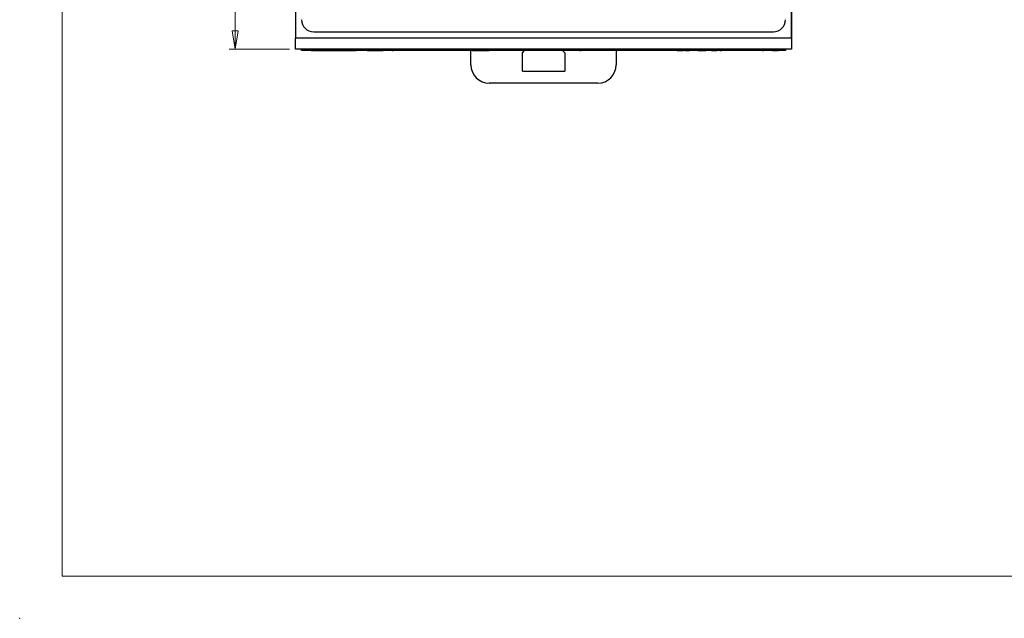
# Paper-space layout 'Sheet 2' of a CAD drawing. Header units: millimetres. Extents: x 0 to 420, y 0 to 297.
# Tile 1 of 48: x 0 to 163, y 0 to 99. Entities that reach past the tile are written whole.
import ezdxf

# ---------------------------------------------------------------- set-up
doc = ezdxf.new("R2010")
doc.units = ezdxf.units.MM
doc.header["$PDSIZE"] = -1
doc.styles.add('SLDTEXTSTYLE1', font='TXT', dxfattribs={"width": 0.75})
doc.dimstyles.new('SLDDIMSTYLE1', dxfattribs={"dimtxt": 2.5, "dimasz": 3, "dimexe": 0, "dimexo": 0.0625, "dimtad": 1, "dimdec": 0, "dimrnd": 1e-09, "dimzin": 12, "dimdsep": 46, "dimtxsty": 'SLDTEXTSTYLE1', "dimblk1": 'CLOSED', "dimblk2": 'CLOSED', "dimsah": 1, "dimcen": 0.09, "dimadec": 0, "dimazin": 3, "dimtfac": 1, "dimtofl": 0, "dimtmove": 0, "dimatfit": 3, "dimldrblk": 'CLOSED', "dimfxl": 1, "dimfrac": 2, "dimtolj": 1, "dimtzin": 12, "dimarcsym": 0})

# ---------------------------------------------------------------- blocks, each defined once
blk = doc.blocks.new('_Closed')
at = {"color": 0, "linetype": 'ByBlock', "lineweight": -2}
for p, q in [((-1, 0.166667), (0, 0)), ((-1, 0.166667), (-1, -0.166667)), ((0, 0), (-1, -0.166667)), ((0, 0), (-1, 0))]:
    blk.add_line(p, q, dxfattribs=at)
blk = doc.blocks.new('_D_4')
at = {"color": 7, "linetype": 'Continuous', "lineweight": 0}
for p, q in [((44.61, 222.19), (34.61, 222.19)), ((35.61, 94.18), (35.61, 222.19)), ((44.61, 94.18), (34.61, 94.18))]:
    blk.add_line(p, q, dxfattribs=at)
at = {"color": 7, "linetype": 'Continuous', "lineweight": 18, "xscale": 3, "yscale": 3}
for p, rotation in [((35.61, 222.19, 65.23), 90), ((35.61, 94.18, 65.23), 270)]:
    blk.add_blockref('_Closed', p, dxfattribs=dict(at, rotation=rotation))
at = {"color": 7, "linetype": 'Continuous', "lineweight": 18, "insert": (32.39, 155.42), "char_height": 2.5, "attachment_point": 1, "rotation": 90, "style": 'SLDTEXTSTYLE1'}
blk.add_mtext('128', dxfattribs=at)

psp = doc.layouts.new('Sheet 2')

# ---------------------------------------------------------------- linework, layer by layer
at = {"color": 7, "linetype": 'Continuous', "lineweight": 18}
for q in [(7, 290), (413, 7)]:
    psp.add_line((7, 7), q, dxfattribs=at)
at = {"color": 7, "linetype": 'Continuous', "lineweight": 25}
for p, q in [((45.61, 152.39), (45.61, 95.98)), ((127.61, 152.39), (127.61, 95.98)), ((127.61, 95.98), (127.61, 151.59)), ((48.61, 97.04), (124.61, 97.04)), ((127.61, 95.98), (45.61, 95.98)), ((45.61, 94.18), (45.61, 95.98)), ((127.61, 95.98), (127.61, 94.18)), ((127.61, 95.98), (127.61, 95.38)), ((127.61, 95.38), (127.61, 95.38)), ((127.61, 95.38), (127.61, 94.78)), ((127.61, 94.78), (127.61, 94.18)), ((127.61, 94.18), (45.61, 94.18)), ((46.61, 93.93), (46.61, 94.18)), ((48.61, 93.93), (46.61, 93.93)), ((47.39, 93.93), (47.39, 93.93)), ((48.19, 93.93), (48.19, 93.93)), ((48.61, 94.18), (48.61, 93.93)), ((124.61, 93.93), (48.61, 93.93)), ((55.61, 93.88), (48.61, 93.88)), ((49.14, 93.93), (49.14, 93.93)), ((49.14, 93.93), (49.84, 93.93)), ((49.84, 93.93), (50.11, 93.93)), ((49.84, 93.93), (49.84, 93.93)), ((50.11, 93.93), (50.11, 93.93)), ((50.18, 93.93), (50.18, 93.93)), ((51.11, 93.93), (51.11, 93.93)), ((55.11, 93.93), (51.11, 93.93)), ((55.11, 93.93), (55.11, 93.93)), ((55.18, 93.93), (55.18, 93.93)), ((55.61, 93.88), (55.61, 93.93)), ((57.39, 93.93), (57.39, 93.93)), ((57.46, 93.93), (57.46, 93.93)), ((57.46, 93.93), (57.73, 93.93)), ((57.73, 93.93), (57.73, 93.93)), ((57.73, 93.93), (58.55, 93.93)), ((58.55, 93.93), (58.55, 93.93)), ((58.55, 93.93), (58.82, 93.93)), ((58.82, 93.93), (58.82, 93.93)), ((58.82, 93.93), (59.84, 93.93)), ((59.84, 93.93), (59.84, 93.93)), ((59.84, 93.93), (60.11, 93.93)), ((60.11, 93.93), (60.11, 93.93)), ((60.18, 93.93), (60.18, 93.93)), ((61.14, 93.93), (61.14, 93.93)), ((61.59, 93.93), (61.59, 93.93)), ((61.59, 93.93), (61.76, 93.93)), ((61.76, 93.93), (61.76, 93.93)), ((62.09, 93.93), (62.09, 93.93)), ((62.36, 93.93), (62.36, 93.93)), ((63.21, 93.93), (63.21, 93.93)), ((63.93, 93.93), (63.93, 93.93)), ((74.61, 91.55), (74.61, 93.93)), ((74.89, 93.93), (74.89, 93.93)), ((74.89, 93.93), (76.73, 93.93)), ((76.73, 93.93), (76.73, 93.93)), ((76.73, 93.93), (77, 93.93)), ((77, 93.93), (77, 93.93)), ((77, 93.93), (77.61, 93.93)), ((77.61, 93.93), (77.61, 93.93)), ((77.68, 93.93), (77.68, 93.93)), ((83.11, 93.55), (83.49, 93.93)), ((83.11, 90.55), (83.11, 93.55)), ((91.61, 93.93), (87.61, 93.93)), ((87.61, 93.93), (87.61, 93.93)), ((89.74, 93.93), (90.11, 93.55)), ((90.11, 93.55), (90.11, 90.55)), ((91.61, 93.93), (91.61, 93.93)), ((92.19, 93.93), (92.19, 93.93)), ((92.64, 93.93), (92.64, 93.93)), ((92.64, 93.93), (92.81, 93.93)), ((92.81, 93.93), (92.81, 93.93)), ((93.14, 93.93), (93.14, 93.93)), ((93.41, 93.93), (93.41, 93.93)), ((94.26, 93.93), (94.26, 93.93)), ((94.98, 93.93), (94.98, 93.93)), ((95.79, 93.93), (95.79, 93.93)), ((97.19, 93.93), (97.19, 93.93)), ((98.58, 93.93), (98.58, 93.93)), ((98.61, 93.93), (98.61, 91.55)), ((108.64, 93.93), (108.64, 93.93)), ((108.7, 93.93), (108.73, 93.93)), ((108.7, 93.93), (108.7, 93.93)), ((108.73, 93.93), (109.64, 93.93)), ((108.73, 93.93), (108.73, 93.93)), ((109.64, 93.93), (109.78, 93.93)), ((109.64, 93.93), (109.64, 93.93)), ((109.78, 93.93), (109.78, 93.93)), ((109.98, 93.93), (109.98, 93.93)), ((110.02, 93.93), (110.02, 93.93)), ((110.02, 93.93), (110.6, 93.93)), ((110.6, 93.93), (110.6, 93.93)), ((110.6, 93.93), (110.76, 93.93)), ((110.76, 93.93), (110.76, 93.93)), ((110.9, 93.93), (110.9, 93.93)), ((111.62, 93.93), (111.62, 93.93)), ((112.12, 93.93), (112.66, 93.93)), ((112.36, 93.93), (112.36, 93.93)), ((112.66, 93.93), (112.66, 93.93)), ((112.66, 93.93), (113.2, 93.93)), ((113.2, 93.93), (113.26, 93.93)), ((113.2, 93.93), (113.2, 93.93)), ((113.26, 93.93), (113.26, 93.93)), ((113.26, 93.93), (113.44, 93.93)), ((113.44, 93.93), (113.44, 93.93)), ((114.3, 93.93), (113.44, 93.93)), ((114.36, 93.93), (114.36, 93.93)), ((114.36, 93.93), (114.63, 93.93)), ((114.63, 93.93), (114.63, 93.93)), ((114.63, 93.93), (115.28, 93.93)), ((115.28, 93.93), (115.28, 93.93)), ((115.79, 93.93), (116.04, 93.93)), ((116.14, 93.93), (116.14, 93.93)), ((117.08, 93.93), (117.08, 93.93)), ((121.61, 93.93), (117.18, 93.93)), ((121.61, 93.93), (121.61, 93.93)), ((122.39, 93.93), (122.39, 93.93)), ((122.84, 93.93), (122.84, 93.93)), ((122.84, 93.93), (123.01, 93.93)), ((123.01, 93.93), (123.01, 93.93)), ((123.34, 93.93), (123.34, 93.93)), ((123.61, 93.93), (123.61, 93.93)), ((124.46, 93.93), (124.46, 93.93)), ((124.61, 93.93), (124.61, 94.18)), ((126.61, 93.93), (124.61, 93.93)), ((125.18, 93.93), (125.18, 93.93)), ((125.28, 93.93), (125.48, 93.93)), ((125.48, 93.93), (125.48, 93.93)), ((126.61, 94.18), (126.61, 93.93)), ((127.61, 94.18), (127.61, 94.18)), ((83.11, 90.55), (90.11, 90.55)), ((95.61, 88.55), (77.61, 88.55))]:
    psp.add_line(p, q, dxfattribs=at)
at = {"color": 8, "linetype": 'Continuous', "lineweight": 25}
for p, q in [((127.61, 95.98), (127.61, 95.98)), ((127.61, 94.78), (127.61, 94.78))]:
    psp.add_line(p, q, dxfattribs=at)
at = {"color": 7, "linetype": 'Continuous', "lineweight": 25}
for centre, radius, start, end in [((48.61, 99.04), 2, 180, 270), ((124.61, 99.04), 2, 270, 0), ((77.61, 91.55), 3, 180, 270), ((95.61, 91.55), 3, 270, 0)]:
    psp.add_arc(centre, radius, start, end, dxfattribs=at)
for points, knots in [([(48.19, 93.93), (48.29, 93.93), (48.4, 93.93), (48.5, 93.93), (48.51, 93.93)], [0, 0, 0, 0, 0.935238, 1, 1, 1, 1]), ([(124.46, 93.93), (124.48, 93.93), (124.53, 93.93), (124.6, 93.93), (124.67, 93.93), (124.73, 93.93), (124.79, 93.93), (124.85, 93.93), (124.91, 93.93), (124.96, 93.93), (125.01, 93.93), (125.06, 93.93), (125.09, 93.93), (125.12, 93.93), (125.15, 93.93), (125.16, 93.93), (125.17, 93.93), (125.18, 93.93), (125.18, 93.93)], [0, 0, 0, 0, 0.064367, 0.127345, 0.188922, 0.250384, 0.312021, 0.374404, 0.437663, 0.502985, 0.567803, 0.63098, 0.692076, 0.752595, 0.813028, 0.874016, 0.936113, 1, 1, 1, 1])]:
    psp.add_open_spline(points, degree=3, knots=knots, dxfattribs=at)
at = {"color": 7, "linetype": 'Continuous', "lineweight": 0}
psp.add_point((0, 0), dxfattribs=at)

# ---------------------------------------------------------------- dimensions: what is measured, and where the dimension line sits
at = {"color": 7, "linetype": 'Continuous', "lineweight": 18}
dim = psp.add_linear_dim(base=(35.61, 222.19), p1=(45.61, 94.18), p2=(45.61, 222.19), angle=90, dimstyle='SLDDIMSTYLE1', dxfattribs=at)
dim.commit()
dim.dimension.update_dxf_attribs({"geometry": '_D_4', "text_midpoint": (35.61, 158.19), "dimtype": 160})

doc.saveas('drawing.dxf')
